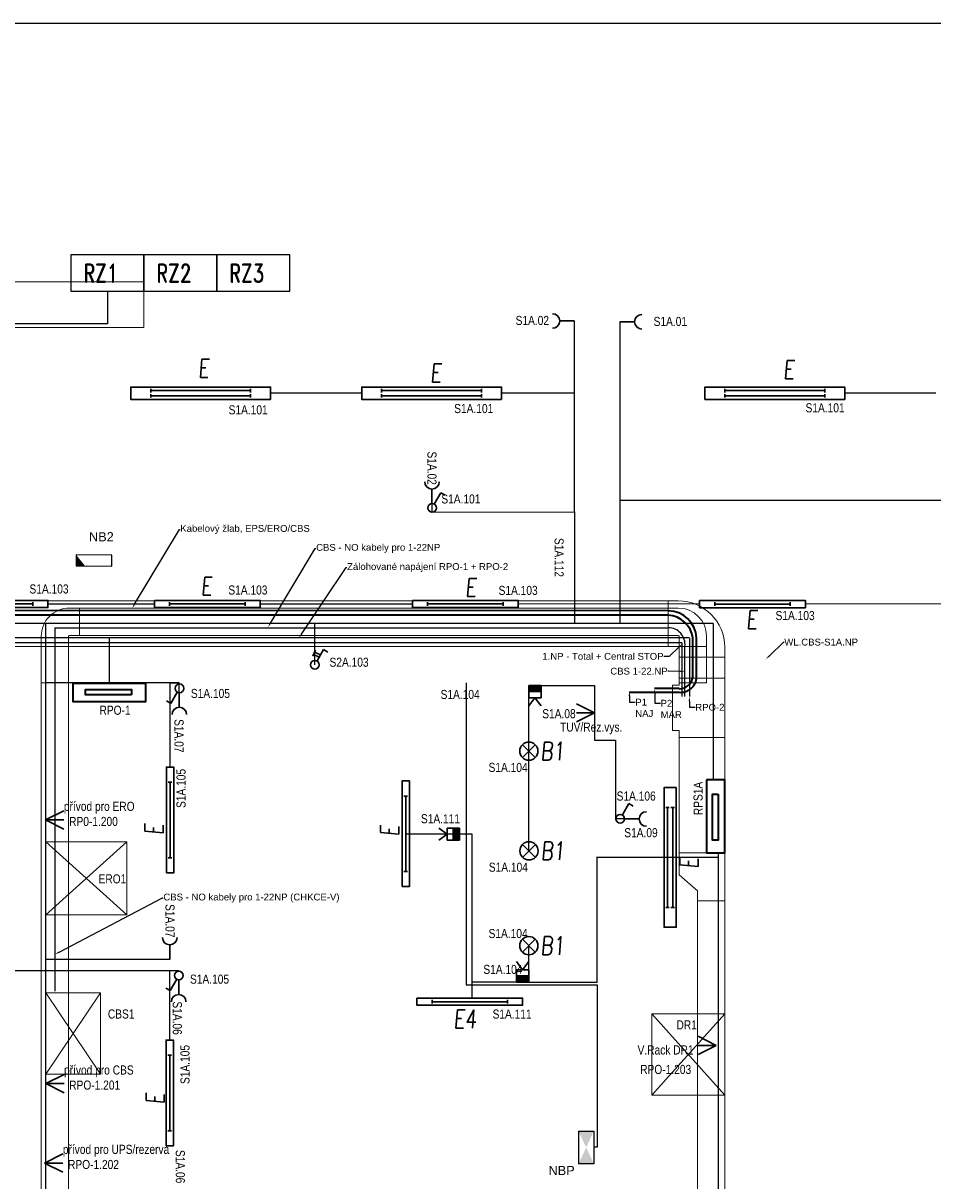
# Model space of a CAD drawing. Header units: millimetres. Extents: x 373037 to 682063, y 76092 to 274210.
# Tile 10 of 256: x 427029 to 437010, y 121765 to 134472. Entities that reach past the tile are written whole.
import ezdxf
from ezdxf import colors
from ezdxf.entities.mleader import LeaderData, LeaderLine
from ezdxf.enums import TextEntityAlignment as Align
from ezdxf.math import Vec2, Vec3

# ---------------------------------------------------------------- set-up
doc = ezdxf.new("R2010")
doc.units = ezdxf.units.MM
doc.header["$LTSCALE"] = 100
doc.layers.get('0').update_dxf_attribs({"linetype": 'CONTINUOUS'})
for name, color, linetype, lineweight in [('2DE_OBJ', 12, 'CONTINUOUS', 18), ('2DE_OBL', 97, 'CONTINUOUS', 30), ('2DE_OBL_L1', 91, 'CONTINUOUS', 30), ('2DE_PRO_KK', 136, 'CONTINUOUS', 15), ('CAT_SLN-DVOJZAS - 45D', 7, 'CONTINUOUS', 30), ('CAT_SLN-HL.ŽLAB', 11, 'CONTINUOUS', 200), ('E_NOUZOVÉ+PP OSVĚTLENÍ', 60, 'CONTINUOUS', 25), ('E_ROZVADĚČE', 1, 'CONTINUOUS', 35), ('E_SVĚTLA POPIS', 130, 'CONTINUOUS', 30), ('E_VEDENÍ SILNOPROUD', 50, 'CONTINUOUS', 25), ('E_VEDENÍ_CBS', 214, 'CONTINUOUS', 25), ('E_VYPINACE', 170, 'CONTINUOUS', 30), ('E_ZÁSUVKY POPIS', 156, 'CONTINUOUS', 30), ('E_ZÁSUVKY.OST.+VYVODY', 11, 'CONTINUOUS', 30), ('E_ŽLABY', 40, 'CONTINUOUS', 15), ('U1 LIGHTING', 10, 'CONTINUOUS', 35), ('ZÁSUVKY POPIS', 7, 'CONTINUOUS', 30)]:
    doc.layers.add(name, color=color, linetype=linetype, lineweight=lineweight)
for name, color, linetype in [('BEZPECNOSTNE SVETLA', 80, 'CONTINUOUS'), ('E_RÁM', 253, 'CONTINUOUS'), ('GC3_MEP_E_LV_SECURITY LIGHT', 80, 'CONTINUOUS'), ('PIKTOGRAMY', 210, 'CONTINUOUS'), ('PRIPOJKA 230V', 1, 'CONTINUOUS'), ('Svetla - prepinace', 7, 'CONTINUOUS'), ('TEXT5', 3, 'CONTINUOUS'), ('ŽLAB', 7, 'CONTINUOUS')]:
    doc.layers.add(name, color=color, linetype=linetype)
doc.styles.add('ARIAL', font='arial.ttf')
doc.styles.add('CP_ATTR', font='ROMANS.SHX')
doc.styles.add('CS-ROMANS', font='romans.shx', dxfattribs={"width": 0.75, "oblique": 5})
doc.styles.add('romand', font='romand.shx', dxfattribs={"width": 0.75})
doc.styles.get("Standard").update_dxf_attribs({"font": 'arial.ttf'})
doc.styles.add('V+P_01_B3_E_FP_001$0$BLOCK', font='romans.shx', dxfattribs={"width": 0.8})

# ---------------------------------------------------------------- blocks, each defined once
blk = doc.blocks.new('E')
at = {"layer": 'U1 LIGHTING', "style": 'CS-ROMANS', "oblique": 5, "width": 0.75}
blk.add_text('E', height=200, dxfattribs=at).set_placement((229480, 21709))
blk = doc.blocks.new('zasuvka_jednoducha')
at = {"color": 1, "lineweight": 30}
blk.add_line((19281, 12983), (19281, 13143), dxfattribs=at)
blk.add_arc((19281, 12903), 80, 0, 180, dxfattribs=at)
blk = doc.blocks.new('*U30')
at = {"color": 0, "linetype": 'ByBlock'}
for p, q in [((24, 249.57), (96, 374.28)), ((96, 374.28), (143.56, 346.82))]:
    blk.add_line(p, q, dxfattribs=at)
blk.add_circle((0, 208), 48, dxfattribs=at)
blk = doc.blocks.new('prepinas-svetel-jednoduchy')
at = {"layer": 'E_VYPINACE', "rotation": 89.99999999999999}
blk.add_blockref('*U30', (208, 2), dxfattribs=at)
blk = doc.blocks.new('*U32', base_point=(28429, 5840))
at = {"linetype": 'ByBlock'}
blk.add_hatch(color=0, dxfattribs=at).paths.add_polyline_path([(28362, 5840), (28497, 5840), (28497, 5772), (28362, 5772)])
at = {"color": 0, "linetype": 'ByBlock'}
for p, q in [((28429, 5907), (28362, 5997)), ((28429, 5907), (28497, 5997)), ((28362, 5907), (28497, 5907)), ((28362, 5772), (28362, 5907)), ((28497, 5907), (28497, 5772)), ((28362, 5840), (28497, 5840)), ((28497, 5772), (28362, 5772))]:
    blk.add_line(p, q, dxfattribs=at)
blk = doc.blocks.new('pohybove-cidlo-svetla')
at = {"layer": 'E_VYPINACE', "rotation": 180}
blk.add_blockref('*U32', (-1, 30), dxfattribs=at)
blk = doc.blocks.new('Rozvaděč')
at = {"layer": 'E_ROZVADĚČE'}
blk.add_lwpolyline([(2, 6), (802, 6), (802, 206), (2, 206), (2, 6)], dxfattribs=at)
blk.add_lwpolyline([(161, 134), (664, 134), (664, 73), (161, 73)], close=True, dxfattribs=at)
blk = doc.blocks.new('2DELLI009_CZ')
for p, q in [((-0.5, 0.1), (-0.5, -0.1)), ((-0.5, 0), (0.5, 0)), ((0.5, 0.1), (0.5, -0.1))]:
    blk.add_line(p, q)
blk.add_lwpolyline([(-0.7, 0.2), (0.7, 0.2), (0.7, -0.2), (-0.7, -0.2)], close=True)
at = {"linetype": 'ByBlock', "style": 'CP_ATTR', "flags": 9}
for tag, p in [('NAME', (-0.092, -0.018)), ('GROUP', (-0.092, -0.018)), ('NUMBER', (-0.092, -0.018)), ('PRODUCER', (-0.092, -0.018)), ('ARTICLE', (-0.092, -0.018)), ('CHARACTER', (-0.092, -0.018)), ('VOLTAGE', (-0.092, -0.019)), ('WEIGHT', (-0.092, -0.018)), ('OTHER', (-0.092, -0.018)), ('PRODUCT-TYPE', (-0.092, -0.019)), ('ORDER-NO', (-0.092, -0.019)), ('POWER', (-0.092, -0.019))]:
    blk.add_attdef(tag, text='', height=0.00005, dxfattribs=at).set_placement(p, align=Align.MIDDLE_LEFT)
blk = doc.blocks.new('*U89')
at = {"layer": 'E_NOUZOVÉ+PP OSVĚTLENÍ', "linetype": 'ByBlock'}
for p, q in [((135, 59), (-255, 61)), ((-255, 61), (-255, -59)), ((135, -61), (135, 59)), ((-255, -59), (135, -61))]:
    blk.add_line(p, q, dxfattribs=at)
at = {"layer": 'E_NOUZOVÉ+PP OSVĚTLENÍ'}
blk.add_solid([(-255, 61), (-255, -59), (-158, -60)], dxfattribs=at)
at = {"layer": 'E_NOUZOVÉ+PP OSVĚTLENÍ', "style": 'ARIAL'}
blk.add_attdef('BEZ.SV', (52, -54), '', height=100, dxfattribs=at)
blk = doc.blocks.new('V+P_01_B3_E_FP_001$0$E-LI-35')
at = {"layer": 'E_NOUZOVÉ+PP OSVĚTLENÍ', "linetype": 'ByBlock'}
for p, q in [((-10.88, -1.92), (10.88, -1.92)), ((-10.88, -12.08), (-10.88, -1.92)), ((10.88, -1.92), (10.88, -12.08)), ((-10.88, -12.08), (10.88, -12.08))]:
    blk.add_line(p, q, dxfattribs=at)
at = {"layer": 'E_NOUZOVÉ+PP OSVĚTLENÍ'}
blk.add_solid([(-10.88, -12.08), (-10.88, -1.92), (10.88, -1.92), (10.88, -12.08)], dxfattribs=at)
at = {"layer": 'E_NOUZOVÉ+PP OSVĚTLENÍ', "style": 'V+P_01_B3_E_FP_001$0$BLOCK', "width": 0.8, "flags": 8}
for tag, p in [('DIVERS.1', (-17.93, -2.11)), ('DIVERS.2', (-16.41, -11.97))]:
    blk.add_attdef(tag, text='', height=7.25, dxfattribs=at).set_placement(p, align=Align.RIGHT)
at = {"layer": 'E_NOUZOVÉ+PP OSVĚTLENÍ', "style": 'V+P_01_B3_E_FP_001$0$BLOCK', "width": 0.8}
for tag, p, height, flags in [('BLOCKNAME', (-6.79, -1.4), 2.54, 3), ('LEISTUNG', (13.35, -11.99), 7.25, 8)]:
    blk.add_attdef(tag, p, '', height=height, dxfattribs=dict(at, flags=flags))
blk.add_attdef('STROMKREIS', text='', height=7.25, dxfattribs=at).set_placement((-11.76, -23.81), align=Align.BOTTOM_CENTER)
blk = doc.blocks.new('*U41')
at = {"layer": 'GC3_MEP_E_LV_SECURITY LIGHT', "xscale": 16.54563019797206, "yscale": 16.54563022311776, "zscale": 16.54563022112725, "rotation": 270.2193183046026}
blk.add_blockref('V+P_01_B3_E_FP_001$0$E-LI-35', (116, 0), dxfattribs=at)
at = {"layer": 'PIKTOGRAMY', "style": 'ARIAL'}
blk.add_attdef('PIKTOGRAM', (162, -40), '', height=100, dxfattribs=at)
blk = doc.blocks.new('E4')
at = {"layer": 'U1 LIGHTING', "style": 'CS-ROMANS', "oblique": 5, "width": 0.75}
blk.add_text('E4', height=200, dxfattribs=at).set_placement((229480, 21709))
blk = doc.blocks.new('2DELLI010_CZ')
for p, q in [((-0.5, 0.25), (-0.5, 0.05)), ((0.5, 0.25), (0.5, 0.05)), ((-0.5, 0.15), (0.5, 0.15)), ((-0.5, -0.05), (-0.5, -0.25)), ((0.5, -0.05), (0.5, -0.25)), ((-0.5, -0.15), (0.5, -0.15))]:
    blk.add_line(p, q)
blk.add_lwpolyline([(-0.7, 0.35), (0.7, 0.35), (0.7, -0.35), (-0.7, -0.35)], close=True)
at = {"linetype": 'ByBlock', "style": 'CP_ATTR', "flags": 9}
for tag, p in [('NAME', (-0.092, -0.018)), ('GROUP', (-0.092, -0.018)), ('NUMBER', (-0.092, -0.018)), ('PRODUCER', (-0.092, -0.018)), ('ARTICLE', (-0.092, -0.018)), ('CHARACTER', (-0.092, -0.018)), ('VOLTAGE', (-0.092, -0.019)), ('WEIGHT', (-0.092, -0.018)), ('OTHER', (-0.092, -0.018)), ('PRODUCT-TYPE', (-0.092, -0.019)), ('ORDER-NO', (-0.092, -0.019)), ('POWER', (-0.092, -0.019))]:
    blk.add_attdef(tag, text='', height=0.00005, dxfattribs=at).set_placement(p, align=Align.MIDDLE_LEFT)
blk = doc.blocks.new('*U28', base_point=(57391, -22719))
at = {"lineweight": 30, "ltscale": 0.1}
for p, q in [((57291, -22519), (57391, -22719)), ((57391, -22719), (57391, -22519)), ((57391, -22719), (57491, -22519))]:
    blk.add_line(p, q, dxfattribs=at)
blk = doc.blocks.new('pripojka 230V')
at = {"layer": 'PRIPOJKA 230V', "color": 1, "xscale": -1}
blk.add_blockref('*U28', (0, -2, -40), dxfattribs=at)
blk = doc.blocks.new('2DELLI_01_CZ')
for p, q in [((-0.354, 0.354), (0.354, -0.354)), ((-0.354, -0.354), (0.354, 0.354))]:
    blk.add_line(p, q)
blk.add_circle((0, 0), 0.5)
at = {"linetype": 'ByBlock', "style": 'CP_ATTR', "flags": 9}
for tag, p in [('NAME', (-0.092, -0.018)), ('GROUP', (-0.092, -0.018)), ('NUMBER', (-0.092, -0.018)), ('PRODUCER', (-0.092, -0.018)), ('ARTICLE', (-0.092, -0.018)), ('CHARACTER', (-0.092, -0.018)), ('VOLTAGE', (-0.092, -0.019)), ('WEIGHT', (-0.092, -0.018)), ('OTHER', (-0.092, -0.018)), ('PRODUCT-TYPE', (-0.092, -0.019)), ('ORDER-NO', (-0.092, -0.019)), ('POWER', (-0.092, -0.019))]:
    blk.add_attdef(tag, text='', height=0.00005, dxfattribs=at).set_placement(p, align=Align.MIDDLE_LEFT)
blk = doc.blocks.new('B1')
at = {"layer": 'U1 LIGHTING', "style": 'CS-ROMANS', "oblique": 5, "width": 0.75}
blk.add_text('B1', height=200, dxfattribs=at).set_placement((229480, 21709))
blk = doc.blocks.new('*U182')
for p, q in [((120, 260), (120, 370)), ((120, 370), (620, 370)), ((620, 370), (620, 260)), ((0, -250), (0, 250)), ((0, 250), (110, 250)), ((110, -250), (0, -250))]:
    blk.add_line(p, q)
for radius in [510, 10]:
    blk.add_arc((110, 260), radius, 270, 0)
at = {"style": 'CP_ATTR', "flags": 9}
for tag in ['NAME', 'PRODUCER', 'PRODUCT-TYPE', 'ARTICLE', 'FLOW', 'NUMBER', 'SYSTEM', 'FORM', 'SIZE', 'OTHER']:
    blk.add_attdef(tag, (0, 0), '', height=0.0001, dxfattribs=at)
blk = doc.blocks.new('*U183')
for p, q in [((0, -250), (0, 250)), ((0, 250), (8685, 250)), ((8685, 250), (8685, -250)), ((8685, -250), (0, -250))]:
    blk.add_line(p, q)
at = {"style": 'CP_ATTR', "flags": 9}
for tag in ['NAME', 'PRODUCER', 'PRODUCT-TYPE', 'ARTICLE', 'FLOW', 'NUMBER', 'SYSTEM', 'FORM', 'SIZE', 'OTHER']:
    blk.add_attdef(tag, (0, 0), '', height=0.0001, dxfattribs=at)
blk = doc.blocks.new('*U186')
for p, q in [((75, 325), (75, 325)), ((75, 325), (575, 325)), ((75, 250), (75, 325)), ((575, 325), (575, 325)), ((575, 250), (575, 325)), ((0, -250), (0, 250)), ((0, 250), (0, 250)), ((0, 250), (75, 250)), ((650, 250), (575, 250)), ((650, 250), (650, 250)), ((650, 250), (650, -250)), ((0, -250), (0, -250)), ((0, -250), (650, -250)), ((650, -250), (650, -250))]:
    blk.add_line(p, q)
at = {"style": 'CP_ATTR', "flags": 9}
for tag in ['NAME', 'PRODUCER', 'PRODUCT-TYPE', 'ARTICLE', 'FLOW', 'NUMBER', 'SYSTEM', 'FORM', 'SIZE', 'OTHER']:
    blk.add_attdef(tag, (0, 0), '', height=0.0001, dxfattribs=at)
blk = doc.blocks.new('*U189')
for p, q in [((0, -250), (0, 250)), ((0, 250), (1576, 250)), ((1576, 250), (1576, -250)), ((1576, -250), (0, -250))]:
    blk.add_line(p, q)
at = {"style": 'CP_ATTR', "flags": 9}
for tag in ['NAME', 'PRODUCER', 'PRODUCT-TYPE', 'ARTICLE', 'FLOW', 'NUMBER', 'SYSTEM', 'FORM', 'SIZE', 'OTHER']:
    blk.add_attdef(tag, (0, 0), '', height=0.0001, dxfattribs=at)
blk = doc.blocks.new('*U191')
for p, q in [((0, -250), (0, 250)), ((0, 250), (230, 250)), ((230, 250), (230, -250)), ((230, -250), (0, -250))]:
    blk.add_line(p, q)
at = {"style": 'CP_ATTR', "flags": 9}
for tag in ['NAME', 'PRODUCER', 'PRODUCT-TYPE', 'ARTICLE', 'FLOW', 'NUMBER', 'SYSTEM', 'FORM', 'SIZE', 'OTHER']:
    blk.add_attdef(tag, (0, 0), '', height=0.0001, dxfattribs=at)
blk = doc.blocks.new('*U194')
for p, q in [((0, -250), (0, 250)), ((0, 250), (110, 250)), ((286, 250), (110, 250)), ((418, 250), (286, 250)), ((418, 250), (528, 250)), ((528, 250), (528, -50)), ((242, -250), (418, -50)), ((528, -50), (418, -50)), ((110, -250), (0, -250)), ((110, -250), (242, -250))]:
    blk.add_line(p, q)
at = {"style": 'CP_ATTR', "flags": 9}
for tag in ['NAME', 'PRODUCER', 'PRODUCT-TYPE', 'ARTICLE', 'FLOW', 'NUMBER', 'SYSTEM', 'FORM', 'SIZE', 'OTHER']:
    blk.add_attdef(tag, (0, 0), '', height=0.0001, dxfattribs=at)
blk = doc.blocks.new('*U195')
for p, q in [((0, -250), (0, 250)), ((0, 250), (1265, 250)), ((1265, 250), (1265, -250)), ((1265, -250), (0, -250))]:
    blk.add_line(p, q)
at = {"style": 'CP_ATTR', "flags": 9}
for tag in ['NAME', 'PRODUCER', 'PRODUCT-TYPE', 'ARTICLE', 'FLOW', 'NUMBER', 'SYSTEM', 'FORM', 'SIZE', 'OTHER']:
    blk.add_attdef(tag, (0, 0), '', height=0.0001, dxfattribs=at)
blk = doc.blocks.new('*U196')
for p, q in [((0, -150), (0, 150)), ((0, 150), (3906, 150)), ((3906, 150), (3906, -150)), ((3906, -150), (0, -150))]:
    blk.add_line(p, q)
at = {"style": 'CP_ATTR', "flags": 9}
for tag in ['NAME', 'PRODUCER', 'PRODUCT-TYPE', 'ARTICLE', 'FLOW', 'NUMBER', 'SYSTEM', 'FORM', 'SIZE', 'OTHER']:
    blk.add_attdef(tag, (0, 0), '', height=0.0001, dxfattribs=at)
blk = doc.blocks.new('*U198')
for p, q in [((0, -150), (0, 150)), ((0, 150), (400, 150)), ((400, 150), (400, -150)), ((400, -150), (0, -150))]:
    blk.add_line(p, q)
at = {"style": 'CP_ATTR', "flags": 9}
for tag in ['NAME', 'PRODUCER', 'PRODUCT-TYPE', 'ARTICLE', 'FLOW', 'NUMBER', 'SYSTEM', 'FORM', 'SIZE', 'OTHER']:
    blk.add_attdef(tag, (0, 0), '', height=0.0001, dxfattribs=at)
blk = doc.blocks.new('2dsw1vpn_1_rack_039_zz9e5f4')
at = {"color": 0}
for p, q in [((-400, 0), (400, -890)), ((400, 0), (-400, -890))]:
    blk.add_line(p, q, dxfattribs=at)
blk.add_lwpolyline([(400, 0), (-400, 0), (-400, -890), (400, -890)], close=True, dxfattribs=at)
at = {"linetype": 'ByBlock', "style": 'CP_ATTR', "flags": 9}
for tag, p in [('MARK1', (0, 0)), ('TAG', (0, 0)), ('OTHER', (24, -693)), ('PRICE', (24, -693)), ('EQUIPMENT', (24, -693)), ('QUANTITY', (24, -693)), ('WEIGHT', (24, -693)), ('CHARACTER', (24, -693)), ('ORDER-NO', (24, -693)), ('PRODUCT-TYPE', (24, -693)), ('ARTICLE', (24, -693)), ('PRODUCER', (24, -693)), ('NUMBER', (24, -693)), ('GROUP', (24, -693)), ('NAME', (24, -693))]:
    blk.add_attdef(tag, text='', height=0.00005, dxfattribs=at).set_placement(p, align=Align.MIDDLE_LEFT)
blk = doc.blocks.new('*U200')
for p, q in [((120, 160), (120, 270)), ((120, 270), (420, 270)), ((420, 270), (420, 160)), ((0, -150), (0, 150)), ((0, 150), (110, 150)), ((110, -150), (0, -150))]:
    blk.add_line(p, q)
for radius in [310, 10]:
    blk.add_arc((110, 160), radius, 270, 0)
at = {"style": 'CP_ATTR', "flags": 9}
for tag in ['NAME', 'PRODUCER', 'PRODUCT-TYPE', 'ARTICLE', 'FLOW', 'NUMBER', 'SYSTEM', 'FORM', 'SIZE', 'OTHER']:
    blk.add_attdef(tag, (0, 0), '', height=0.0001, dxfattribs=at)
blk = doc.blocks.new('*U201')
for p, q in [((0, -150), (0, 150)), ((0, 150), (400, 150)), ((400, 150), (400, -150)), ((400, -150), (0, -150))]:
    blk.add_line(p, q)
at = {"style": 'CP_ATTR', "flags": 9}
for tag in ['NAME', 'PRODUCER', 'PRODUCT-TYPE', 'ARTICLE', 'FLOW', 'NUMBER', 'SYSTEM', 'FORM', 'SIZE', 'OTHER']:
    blk.add_attdef(tag, (0, 0), '', height=0.0001, dxfattribs=at)
blk = doc.blocks.new('*U202')
for p, q in [((120, 160), (120, 270)), ((120, 270), (420, 270)), ((420, 270), (420, 160)), ((0, -150), (0, 150)), ((0, 150), (110, 150)), ((110, -150), (0, -150))]:
    blk.add_line(p, q)
for radius in [310, 10]:
    blk.add_arc((110, 160), radius, 270, 0)
at = {"style": 'CP_ATTR', "flags": 9}
for tag in ['NAME', 'PRODUCER', 'PRODUCT-TYPE', 'ARTICLE', 'FLOW', 'NUMBER', 'SYSTEM', 'FORM', 'SIZE', 'OTHER']:
    blk.add_attdef(tag, (0, 0), '', height=0.0001, dxfattribs=at)
blk = doc.blocks.new('*U203')
for p, q in [((0, -150), (0, 150)), ((0, 150), (6460, 150)), ((6460, 150), (6460, -150)), ((6460, -150), (0, -150))]:
    blk.add_line(p, q)
at = {"style": 'CP_ATTR', "flags": 9}
for tag in ['NAME', 'PRODUCER', 'PRODUCT-TYPE', 'ARTICLE', 'FLOW', 'NUMBER', 'SYSTEM', 'FORM', 'SIZE', 'OTHER']:
    blk.add_attdef(tag, (0, 0), '', height=0.0001, dxfattribs=at)
blk = doc.blocks.new('*U204')
for p, q in [((0, -150), (0, 150)), ((0, 150), (5735, 150)), ((5735, 150), (5735, -150)), ((5735, -150), (0, -150))]:
    blk.add_line(p, q)
at = {"style": 'CP_ATTR', "flags": 9}
for tag in ['NAME', 'PRODUCER', 'PRODUCT-TYPE', 'ARTICLE', 'FLOW', 'NUMBER', 'SYSTEM', 'FORM', 'SIZE', 'OTHER']:
    blk.add_attdef(tag, (0, 0), '', height=0.0001, dxfattribs=at)
blk = doc.blocks.new('2dsw1vpn_1_rack_017_5vxo5k4')
at = {"color": 0}
for p, q in [((-300, 0), (300, -890)), ((300, 0), (-300, -890))]:
    blk.add_line(p, q, dxfattribs=at)
blk.add_lwpolyline([(300, 0), (-300, 0), (-300, -890), (300, -890)], close=True, dxfattribs=at)
at = {"linetype": 'ByBlock', "style": 'CP_ATTR', "flags": 9}
for tag, p in [('MARK1', (0, 0)), ('TAG', (0, 0)), ('OTHER', (18, -693)), ('PRICE', (18, -693)), ('EQUIPMENT', (18, -693)), ('QUANTITY', (18, -693)), ('WEIGHT', (18, -693)), ('CHARACTER', (18, -693)), ('ORDER-NO', (18, -693)), ('PRODUCT-TYPE', (18, -693)), ('ARTICLE', (18, -693)), ('PRODUCER', (18, -693)), ('NUMBER', (18, -693)), ('GROUP', (18, -693)), ('NAME', (18, -693))]:
    blk.add_attdef(tag, text='', height=0.00005, dxfattribs=at).set_placement(p, align=Align.MIDDLE_LEFT)
blk = doc.blocks.new('*U24')
at = {"color": 0, "linetype": 'ByBlock'}
for p, q in [((24, 249.57), (96, 374.28)), ((96, 374.28), (143.56, 346.82))]:
    blk.add_line(p, q, dxfattribs=at)
blk.add_circle((0, 208), 48, dxfattribs=at)
blk = doc.blocks.new('tlacitko_prepinac_svetla')
at = {"layer": 'E_VYPINACE'}
for points in [[(16875, 8774), (16940, 8744)], [(16888, 8798), (16951, 8769)], [(16930, 8722), (16960, 8787)]]:
    blk.add_lwpolyline(points, dxfattribs=at)
at = {"layer": 'E_VYPINACE', "rotation": 180}
blk.add_blockref('*U24', (16937, 9090), dxfattribs=at)

msp = doc.modelspace()

# ---------------------------------------------------------------- linework, layer by layer
at = {"ltscale": 120}
for points in [[(427553, 131929), (427553, 131529), (428353, 131529), (428353, 131929)], [(428353, 131929), (428353, 131529), (429153, 131529), (429153, 131929)], [(429153, 131929), (429153, 131529), (429953, 131529), (429953, 131929)]]:
    msp.add_lwpolyline(points, close=True, dxfattribs=at)
at = {"layer": 'E_RÁM', "color": 252, "true_color": 0x939598}
msp.add_lwpolyline([(446617, 110792), (420037, 110792), (420037, 134472), (446617, 134472)], close=True, dxfattribs=at)
at = {"layer": 'E_VEDENÍ SILNOPROUD', "color": 241, "true_color": 0xf7abae}
for p, q in [((427953, 131529), (427953, 131172)), ((427953, 131172), (426495, 131172)), ((434335, 127725), (425192, 127725)), ((427975, 127226), (427975, 127725)), ((434338, 127725), (434338, 127082))]:
    msp.add_line(p, q, dxfattribs=at)
at = {"layer": 'E_VEDENÍ SILNOPROUD'}
for p, q in [((433077, 129107), (433077, 131203)), ((433577, 131195), (433577, 127882)), ((430743, 130410), (429743, 130410)), ((433077, 130410), (432277, 130410)), ((437043, 130410), (436043, 130410)), ((439377, 129232), (433577, 129232)), ((431514, 129197), (431514, 129107)), ((431514, 129106), (433077, 129107)), ((433077, 129107), (433077, 127882)), ((427301, 128097), (428470, 128097)), ((429630, 128097), (431300, 128097)), ((434451, 128096), (432460, 128097)), ((437273, 128097), (435611, 128096)), ((434600, 127882), (425422, 127882)), ((427277, 118032), (427277, 127882)), ((430229, 127429), (430229, 127882)), ((434600, 127882), (434600, 126167)), ((428742, 127232), (427277, 127232)), ((428641, 127232), (427277, 127232)), ((428641, 126306), (428641, 127232)), ((428641, 127232), (428742, 127232)), ((428742, 127123), (428742, 127232)), ((432577, 125390), (432577, 127202)), ((432577, 127202), (433297, 127202)), ((433297, 127202), (433297, 126602)), ((433297, 126602), (433527, 126602)), ((433527, 126602), (433527, 125738)), ((433627, 125737), (433527, 125738)), ((431227, 125575), (431952, 125575)), ((431952, 125575), (431952, 123767)), ((433327, 123947), (433327, 125321)), ((434655, 125315), (433327, 125315)), ((434655, 125367), (434655, 120933)), ((432577, 123947), (432577, 124347)), ((428637, 124195), (427277, 124195)), ((428734, 124070), (426777, 124070)), ((428637, 123310), (428637, 124070)), ((432577, 123947), (431952, 123947)), ((432577, 123947), (433327, 123947))]:
    msp.add_line(p, q, dxfattribs=at)
at = {"layer": 'E_VEDENÍ SILNOPROUD', "lineweight": 35}
for p, q in [((434108, 128022), (425422, 128024)), ((434107, 127974), (425422, 127974)), ((434377, 127294), (434377, 127725)), ((434418, 127295), (434417, 127725)), ((434227, 127127), (433677, 127127)), ((434227, 127168), (433955, 127168))]:
    msp.add_line(p, q, dxfattribs=at)
at = {"layer": 'E_VEDENÍ SILNOPROUD', "color": 240, "true_color": 0xed1f24}
for p, q in [((434256, 127671), (425240, 127671)), ((434256, 127670), (434256, 127082))]:
    msp.add_line(p, q, dxfattribs=at)
at = {"layer": 'E_VEDENÍ SILNOPROUD', "lineweight": 35}
for centre, radius, start, end in [((434105, 127709), 313, 3.0466, 89.6022), ((434087, 127682), 293, 8.4824, 86.0875), ((434243, 127302), 175, 264.5708, 357.8042), ((434233, 127312), 145, 267.4545, 352.7092)]:
    msp.add_arc(centre, radius, start, end, dxfattribs=at)
at = {"layer": 'E_VEDENÍ_CBS'}
for p, q in [((427377, 127836), (434107, 127836)), ((427377, 127836), (427377, 123846)), ((434290, 127082), (434290, 127632)), ((431889, 127232), (431889, 123917)), ((431889, 123917), (433327, 123917)), ((433327, 123917), (433327, 122134)), ((433327, 122134), (433290, 122134))]:
    msp.add_line(p, q, dxfattribs=at)
msp.add_arc((434108, 127653), 183, 353.3808, 90.476, dxfattribs=at)

# ---------------------------------------------------------------- block references
for p, rotation in [((428377, 127232), 180), ((434520, 126169), 270)]:
    msp.add_blockref('Rozvaděč', p, dxfattribs=dict(rotation=rotation))
at = {"layer": '2DE_OBJ', "rotation": 270}
msp.add_blockref('2dsw1vpn_1_rack_039_zz9e5f4', (428167, 125085), dxfattribs=at)
at = {"layer": '2DE_OBJ'}
for name, p in [('2dsw1vpn_1_rack_017_5vxo5k4', (427577, 123828)), ('2dsw1vpn_1_rack_039_zz9e5f4', (434327, 123597))]:
    msp.add_blockref(name, p, dxfattribs=at)
at = {"layer": '2DE_OBL', "xscale": 1095.714285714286, "yscale": 191.4285714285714, "zscale": 409.9999999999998}
for p, rotation in [((428976, 130410), 180), ((431510, 130410), 180), ((435276, 130410), 180), ((434127, 125315), 270)]:
    msp.add_blockref('2DELLI010_CZ', p, dxfattribs=dict(at, rotation=rotation))
at = {"layer": '2DE_OBL', "xscale": 200, "yscale": 200, "zscale": 100}
for p in [(432577, 126482), (432579, 125387), (432577, 124347)]:
    msp.add_blockref('2DELLI_01_CZ', p, dxfattribs=at)
at = {"layer": '2DE_OBL_L1', "xscale": 828.5714285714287, "yscale": 200, "zscale": 1000}
for p in [(426721, 128097), (429050, 128097), (431880, 128097), (435031, 128096), (431929, 123732)]:
    msp.add_blockref('2DELLI009_CZ', p, dxfattribs=at)
at = {"layer": '2DE_OBL_L1', "xscale": 828.5714285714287, "yscale": 200, "zscale": 1000, "rotation": 90}
for p in [(428641, 125726), (431227, 125575), (428637, 122730)]:
    msp.add_blockref('2DELLI009_CZ', p, dxfattribs=at)
at = {"layer": '2DE_PRO_KK', "xscale": -1, "zscale": 110, "rotation": 270}
msp.add_blockref('*U200', (427377, 127632), dxfattribs=at)
at = {"layer": '2DE_PRO_KK'}
for name, p, rotation in [('*U203', (434107, 127902), 180), ('*U198', (427377, 127232), 90), ('*U201', (434377, 127232), 90), ('*U204', (427377, 127232), 270)]:
    msp.add_blockref(name, p, dxfattribs=dict(at, rotation=rotation))
at = {"layer": '2DE_PRO_KK', "zscale": 110, "rotation": 90}
msp.add_blockref('*U202', (434377, 127632), dxfattribs=at)
at = {"layer": 'CAT_SLN-HL.ŽLAB', "color": 1}
for p in [(409461, 113980), (409454, 110828)]:
    msp.add_blockref('zasuvka_jednoducha', p, dxfattribs=at)
at = {"layer": 'CAT_SLN-HL.ŽLAB', "color": 1, "rotation": 180}
msp.add_blockref('zasuvka_jednoducha', (447918, 137339), dxfattribs=at)
at = {"layer": 'E_NOUZOVÉ+PP OSVĚTLENÍ'}
ref = msp.add_blockref('*U89', (427866, 128574), dxfattribs=at)
ref.add_attrib('BEZ.SV', 'NB2', (427751, 128785), dxfattribs={"layer": 'BEZPECNOSTNE SVETLA', "height": 100, "style": 'ARIAL'})
ref = msp.add_blockref('*U41', (433206, 122132), dxfattribs=at)
ref.add_attrib('PIKTOGRAM', 'NBP', (432793, 121829), dxfattribs={"height": 100, "style": 'ARIAL'})
at = {"layer": 'E_VYPINACE', "rotation": 270}
msp.add_blockref('prepinas-svetel-jednoduchy', (431514, 129152), dxfattribs=at)
at = {"layer": 'E_ZÁSUVKY.OST.+VYVODY', "color": 1}
for name, p, rotation in [('zasuvka_jednoducha', (419933, 150484), 270), ('zasuvka_jednoducha', (446720, 111914), 89.99999999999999), ('zasuvka_jednoducha', (450795, 142341), 180), ('tlacitko_prepinac_svetla', (447166, 136312), 180), ('zasuvka_jednoducha', (446770, 106456), 89.99999999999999)]:
    msp.add_blockref(name, p, dxfattribs=dict(at, rotation=rotation))
at = {"layer": 'E_ZÁSUVKY.OST.+VYVODY', "rotation": 89.99999999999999}
for p in [(433297, 126902), (434632, 123252)]:
    msp.add_blockref('pripojka 230V', p, dxfattribs=at)
at = {"layer": 'E_ŽLABY'}
for name, p in [('*U189', (426777, 131382)), ('*U183', (425422, 127882)), ('B1', (203226, 104673)), ('B1', (203229, 103578)), ('B1', (203226, 102538)), ('E4', (202272, 101733))]:
    msp.add_blockref(name, p, dxfattribs=at)
at = {"layer": 'E_ŽLABY', "zscale": 110}
for name, p, rotation in [('*U182', (434477, 127512), 90), ('*U194', (434477, 125367), 270)]:
    msp.add_blockref(name, p, dxfattribs=dict(at, rotation=rotation))
at = {"layer": 'E_ŽLABY', "rotation": 270}
for name, p in [('*U191', (434477, 127512)), ('*U195', (434477, 126632)), ('*U196', (434577, 124839))]:
    msp.add_blockref(name, p, dxfattribs=at)
at = {"layer": 'E_ŽLABY', "xscale": -1, "zscale": 110, "rotation": 90}
msp.add_blockref('*U186', (434477, 127282), dxfattribs=at)
at = {"layer": 'Svetla - prepinace', "rotation": 89.99999999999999}
for p in [(428746, 127171), (428739, 124020)]:
    msp.add_blockref('prepinas-svetel-jednoduchy', p, dxfattribs=at)
at = {"layer": 'U1 LIGHTING'}
for p in [(199467, 108874), (205888, 108859), (202015, 108823), (199497, 106483), (202400, 106469), (205483, 106115)]:
    msp.add_blockref('E', p, dxfattribs=at)
at = {"layer": 'U1 LIGHTING', "rotation": 90}
for p in [(450273, -103921), (452858, -103936), (456143, -104290), (450286, -106876)]:
    msp.add_blockref('E', p, dxfattribs=at)
at = {"layer": 'ŽLAB'}
msp.add_blockref('pohybove-cidlo-svetla', (432645, 127105), dxfattribs=at)
for name, p, rotation in [('pripojka 230V', (427277, 125726), 270), ('prepinas-svetel-jednoduchy', (433577, 125740), 270), ('pohybove-cidlo-svetla', (431718, 125569), 269.9999999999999), ('pohybove-cidlo-svetla', (432508, 124045), 180), ('pripojka 230V', (427279, 122832), 270), ('pripojka 230V', (427266, 121960), 270)]:
    msp.add_blockref(name, p, dxfattribs=dict(at, rotation=rotation))

# ---------------------------------------------------------------- texts
at = {"layer": 'CAT_SLN-DVOJZAS - 45D', "width": 0.8}
for s, p in [('přívod pro ERO', (427475, 125826, -40)), ('přívod pro CBS', (427477, 122932, -40)), ('přívod pro UPS/rezerva', (427464, 122061, -40))]:
    msp.add_text(s, height=100, dxfattribs=at).set_placement(p)
at = {"layer": 'E_SVĚTLA POPIS', "width": 0.8}
for s, p in [('S1A.101', (429283, 130178)), ('S1A.101', (431758, 130192)), ('S1A.101', (435613, 130200)), ('S1A.101', (431617, 129200)), ('S1A.103', (427098, 128212)), ('S1A.103', (429280, 128200)), ('S1A.103', (432245, 128196)), ('S1A.103', (435284, 127920)), ('S2A.103', (430390, 127408)), ('S1A.105', (428869, 127065)), ('S1A.104', (431609, 127054)), ('S1A.104', (432135, 126253)), ('S1A.106', (433540, 125939)), ('S1A.111', (431393, 125690)), ('S1A.104', (432138, 125158)), ('ERO1', (427856, 125030)), ('S1A.104', (432135, 124430)), ('S1A.105', (428859, 123929)), ('S1A.104', (432078, 124036)), ('CBS1', (427958, 123547)), ('S1A.111', (432179, 123546)), ('DR1', (434197, 123427))]:
    msp.add_text(s, height=100, dxfattribs=at).set_placement(p)
for s, rotation, p in [('S1A.112', 270, (432859, 128822)), ('S1A.105', 90, (428811, 125858)), ('S1A.105', 90, (428854, 122828))]:
    msp.add_text(s, height=100, rotation=rotation, dxfattribs=at).set_placement(p)
at = {"layer": 'E_ZÁSUVKY POPIS', "width": 0.8}
for s, p in [('S1A.02', (432432, 131159)), ('S1A.01', (433946, 131148)), ('S1A.08', (432724, 126843, 40)), ('TUV/Rez.vys.', (432920, 126696, 40)), ('S1A.09', (433624, 125537)), ('V.Rack DR1', (433770, 123152)), ('RPO-1.203', (433799, 122938))]:
    msp.add_text(s, height=100, dxfattribs=at).set_placement(p)
for s, p in [('S1A.02', (431464, 129771)), ('S1A.07', (428689, 126833)), ('S1A.07', (428590, 124803)), ('S1A.06', (428670, 123735)), ('S1A.06', (428703, 122105))]:
    msp.add_text(s, height=100, rotation=270, dxfattribs=at).set_placement(p)
at = {"layer": 'E_ZÁSUVKY POPIS', "color": 242, "true_color": 0xcd2027, "width": 0.8}
msp.add_text('RPO-1', height=100, dxfattribs=at).set_placement((427866, 126881))
msp.add_text('RPS1A', height=100, rotation=90, dxfattribs=at).set_placement((434484, 125779))
at = {"layer": 'TEXT5', "ltscale": 120, "char_height": 200, "attachment_point": 1, "style": 'romand'}
for s, insert in [('RZ1', (427690, 131828)), ('RZ2', (428490, 131828)), ('RZ3', (429290, 131828))]:
    msp.add_mtext_dynamic_manual_height_columns(s, width=611.92, gutter_width=1000, heights=[0], dxfattribs=dict(at, insert=insert))
at = {"layer": 'ZÁSUVKY POPIS', "width": 0.8}
for s, p in [('RP0-1.200', (427533, 125660)), ('RPO-1.201', (427534, 122766)), ('RPO-1.202', (427521, 121895))]:
    msp.add_text(s, height=100, dxfattribs=at).set_placement(p)

# ---------------------------------------------------------------- leaders
at = {"layer": '2DE_PRO_KK'}
ml = msp.add_multileader_mtext('Standard', dxfattribs=at)
ml.set_content('Kabelový žlab, EPS/ERO/CBS', color=256, style='ARIAL')
ml.set_leader_properties()
ml.build(insert=Vec2(0, 0))
ml.multileader.update_dxf_attribs({"arrow_head_size": 50})
ctx = ml.context
ctx.base_point, ctx.char_height, ctx.arrow_head_size, ctx.plane_origin = Vec3(428751, 128915), 75, 50, Vec3(428213, 129028)
notes = []
notes.append((ctx, [(0, (1, 1, 0), (428743, 128915), (1, 0), 8, [(0, [(428225, 128051)], 0, [])])]))
ctx.mtext.insert, ctx.mtext.flow_direction = Vec3(428753, 128964), 5
at = {"layer": 'E_VEDENÍ SILNOPROUD', "color": 241, "true_color": 0xf7abae}
ml = msp.add_multileader_mtext('Standard', dxfattribs=at)
ml.set_content('Zálohované napájení RPO-1 + RPO-2', color=(247, 171, 174), style='ARIAL')
ml.set_leader_properties()
ml.build(insert=Vec2(0, 0))
ml.multileader.update_dxf_attribs({"arrow_head_size": 50})
ctx = ml.context
ctx.base_point, ctx.char_height, ctx.arrow_head_size, ctx.plane_origin = Vec3(430581, 128496), 75, 50, Vec3(430043, 128719)
notes.append((ctx, [(0, (1, 1, 0), (430573, 128496), (1, 0), 8, [(0, [(430055, 127725)], 0, [])])]))
ctx.mtext.insert, ctx.mtext.flow_direction = Vec3(430583, 128545), 5
at = {"layer": 'E_VEDENÍ SILNOPROUD', "color": 240, "true_color": 0xed1f24}
ml = msp.add_multileader_mtext('Standard', dxfattribs=at)
ml.set_content('1.NP - Total + Central STOP', color=(237, 31, 36), style='ARIAL')
ml.set_leader_properties()
ml.build(insert=Vec2(0, 0))
ml.multileader.update_dxf_attribs({"arrow_head_size": 50})
ctx = ml.context
ctx.base_point, ctx.char_height, ctx.arrow_head_size, ctx.plane_origin = Vec3(432739, 127522), 75, 50, Vec3(434587, 128294)
ctx.text_align_type = 2
notes.append((ctx, [(1, (1, 1, 0), (434118, 127522), (-1, 0), 60.7, [(0, [(434257, 127656)], 0, [])])]))
ctx.mtext.insert, ctx.mtext.alignment, ctx.mtext.flow_direction = Vec3(434055, 127560), 3, 5
at = {"layer": 'E_VEDENÍ SILNOPROUD', "color": 240, "lineweight": 35, "true_color": 0xed1f24}
ml = msp.add_multileader_mtext('Standard', dxfattribs=at)
ml.set_content('P1\\PNAJ', color=(237, 31, 36), style='ARIAL')
ml.set_leader_properties()
ml.build(insert=Vec2(0, 0))
ml.multileader.update_dxf_attribs({"arrow_head_size": 50})
ctx = ml.context
ctx.base_point, ctx.char_height, ctx.arrow_head_size, ctx.plane_origin = Vec3(433743, 127019), 75, 50, Vec3(433845, 128208)
notes.append((ctx, [(0, (1, 1, 0), (433680, 127019), (1, 0), 62.7, [(0, [(433680, 127138)], 0, [])])]))
ctx.mtext.insert, ctx.mtext.flow_direction = Vec3(433745, 127057), 5
ml = msp.add_multileader_mtext('Standard', dxfattribs=at)
ml.set_content('P2\\PMAR', color=(237, 31, 36), style='ARIAL')
ml.set_leader_properties()
ml.build(insert=Vec2(0, 0))
ml.multileader.update_dxf_attribs({"arrow_head_size": 50})
ctx = ml.context
ctx.base_point, ctx.char_height, ctx.arrow_head_size, ctx.plane_origin = Vec3(434021, 127007), 75, 50, Vec3(434123, 128253)
notes.append((ctx, [(0, (1, 1, 0), (433958, 127007), (1, 0), 62.7, [(0, [(433958, 127165)], 0, [])])]))
ctx.mtext.insert, ctx.mtext.flow_direction = Vec3(434023, 127045), 5
at = {"layer": 'E_VEDENÍ SILNOPROUD', "color": 241, "true_color": 0xf7abae}
ml = msp.add_multileader_mtext('Standard', dxfattribs=at)
ml.set_content('RPO-2', color=(247, 171, 174), style='ARIAL')
ml.set_leader_properties()
ml.build(insert=Vec2(0, 0))
ml.multileader.update_dxf_attribs({"arrow_head_size": 50})
ctx = ml.context
ctx.base_point, ctx.char_height, ctx.arrow_head_size, ctx.plane_origin = Vec3(434401, 126963), 75, 50, Vec3(434502, 128152)
notes.append((ctx, [(0, (1, 1, 0), (434338, 126963), (1, 0), 62.7, [(0, [(434338, 127082)], 0, [])])]))
ctx.mtext.insert, ctx.mtext.flow_direction = Vec3(434403, 127001), 5
at = {"layer": 'E_VEDENÍ_CBS'}
ml = msp.add_multileader_mtext('Standard', dxfattribs=at)
ml.set_content('CBS - NO kabely pro 1-22NP', color=256, style='ARIAL')
ml.set_leader_properties()
ml.build(insert=Vec2(0, 0))
ml.multileader.update_dxf_attribs({"arrow_head_size": 50})
ctx = ml.context
ctx.base_point, ctx.char_height, ctx.arrow_head_size, ctx.plane_origin = Vec3(430241, 128707), 75, 50, Vec3(429703, 128820)
notes.append((ctx, [(0, (1, 1, 0), (430233, 128707), (1, 0), 8, [(0, [(429715, 127843)], 0, [])])]))
ctx.mtext.insert, ctx.mtext.flow_direction = Vec3(430243, 128756), 5
ml = msp.add_multileader_mtext('Standard', dxfattribs=at)
ml.set_content('WL.CBS-S1A.NP', color=256, style='ARIAL')
ml.set_leader_properties()
ml.build(insert=Vec2(0, 0))
ml.multileader.update_dxf_attribs({"arrow_head_size": 50})
ctx = ml.context
ctx.base_point, ctx.char_height, ctx.arrow_head_size, ctx.plane_origin = Vec3(435378, 127678), 75, 50, Vec3(435880, 127481)
notes.append((ctx, [(0, (1, 1, 0), (435370, 127678), (1, 0), 8, [(0, [(435177, 127491)], 0, [])])]))
ctx.mtext.insert, ctx.mtext.flow_direction = Vec3(435380, 127716), 5
ml = msp.add_multileader_mtext('Standard', dxfattribs=at)
ml.set_content('CBS 1-22.NP', color=256, style='ARIAL')
ml.set_leader_properties()
ml.build(insert=Vec2(0, 0))
ml.multileader.update_dxf_attribs({"arrow_head_size": 50})
ctx = ml.context
ctx.base_point, ctx.char_height, ctx.arrow_head_size, ctx.plane_origin = Vec3(433479, 127359), 75, 50, Vec3(434281, 126765)
ctx.text_align_type = 2
notes.append((ctx, [(0, (1, 1, 0), (434110, 127359), (-1, 0), 8, [(0, [(434290, 127357)], 0, [])])]))
ctx.mtext.insert, ctx.mtext.alignment, ctx.mtext.flow_direction = Vec3(434100, 127397), 3, 5
ml = msp.add_multileader_mtext('Standard', dxfattribs=at)
ml.set_content('CBS - NO kabely pro 1-22NP (CHKCE-V)', color=256, style='ARIAL')
ml.set_leader_properties()
ml.build(insert=Vec2(0, 0))
ml.multileader.update_dxf_attribs({"arrow_head_size": 50})
ctx = ml.context
ctx.base_point, ctx.char_height, ctx.arrow_head_size, ctx.plane_origin = Vec3(428565, 124870), 75, 50, Vec3(427366, 125126)
notes.append((ctx, [(0, (1, 1, 0), (428557, 124870), (1, 0), 8, [(0, [(427378, 124252)], 0, [])])]))
ctx.mtext.insert, ctx.mtext.flow_direction = Vec3(428567, 124918), 5
for ctx, leaders in notes:
    for number, flags, end, landing, length, lines in leaders:
        leader = LeaderData()
        leader.index, (leader.has_last_leader_line, leader.has_dogleg_vector, leader.attachment_direction) = number, flags
        leader.last_leader_point, leader.dogleg_vector, leader.dogleg_length = Vec3(end), Vec3(landing), length
        for number, points, colour, breaks in lines:
            line = LeaderLine()
            line.index, line.vertices, line.color, line.breaks = number, Vec3.list(points), colors.encode_raw_color(colour), breaks
            leader.lines.append(line)
        ctx.leaders.append(leader)

doc.saveas('drawing.dxf')
